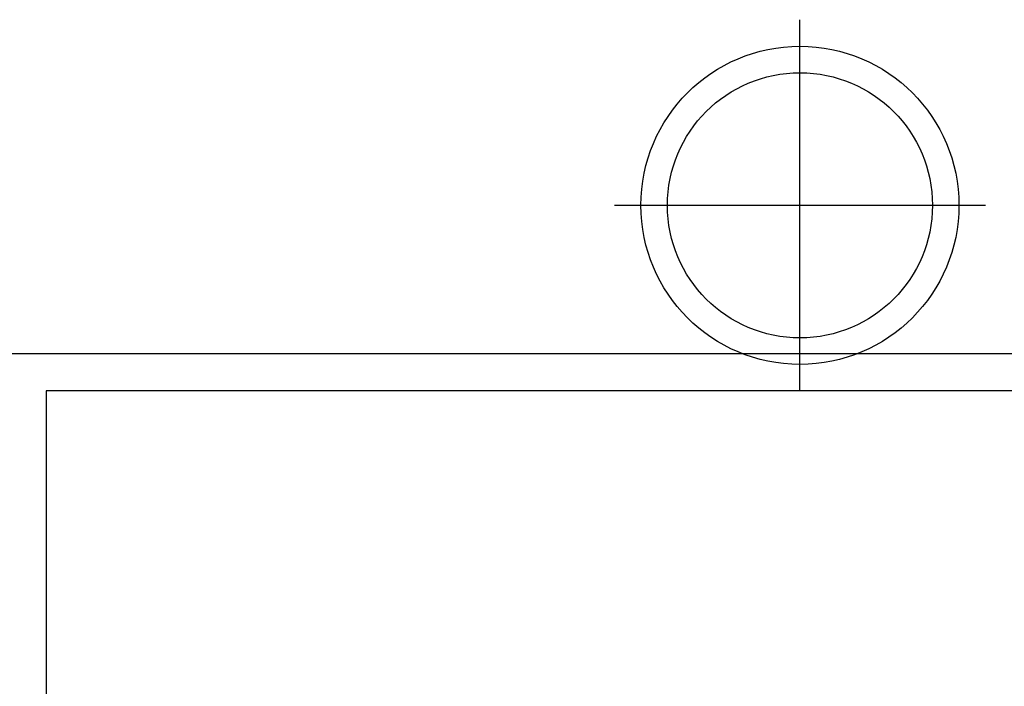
# Model space of a CAD drawing. Header units: metres. Extents: x -1 to 438, y -6 to 53.
# Tile 41 of 149: x 409.26 to 411.12, y 16.89 to 18.15. Entities that reach past the tile are written whole.
import ezdxf

# ---------------------------------------------------------------- set-up
doc = ezdxf.new("R2010")
doc.units = ezdxf.units.M
doc.linetypes.add('CONTINUA', pattern=[0])
doc.layers.add('PA MURS ACTUAL', color=7, linetype='CONTINUA', lineweight=25)

msp = doc.modelspace()

# ---------------------------------------------------------------- linework, layer by layer
at = {"layer": 'PA MURS ACTUAL', "color": 180, "linetype": 'CONTINUA', "transparency": 33554687}
for p, q in [((410.7337, 17.4496), (410.7337, 18.1496)), ((410.3837, 17.7996), (411.0837, 17.7996))]:
    msp.add_line(p, q, dxfattribs=at)
at = {"layer": 'PA MURS ACTUAL', "transparency": 33554687}
for p, q in [((414.7919, 17.5196), (409.0519, 17.5196)), ((414.7919, 17.4496), (409.3119, 17.4496)), ((409.3119, 17.4496), (409.3119, 13.2496))]:
    msp.add_line(p, q, dxfattribs=at)
for radius in [0.3, 0.25]:
    msp.add_circle((410.7337, 17.7996), radius, dxfattribs=at)

doc.saveas('drawing.dxf')
